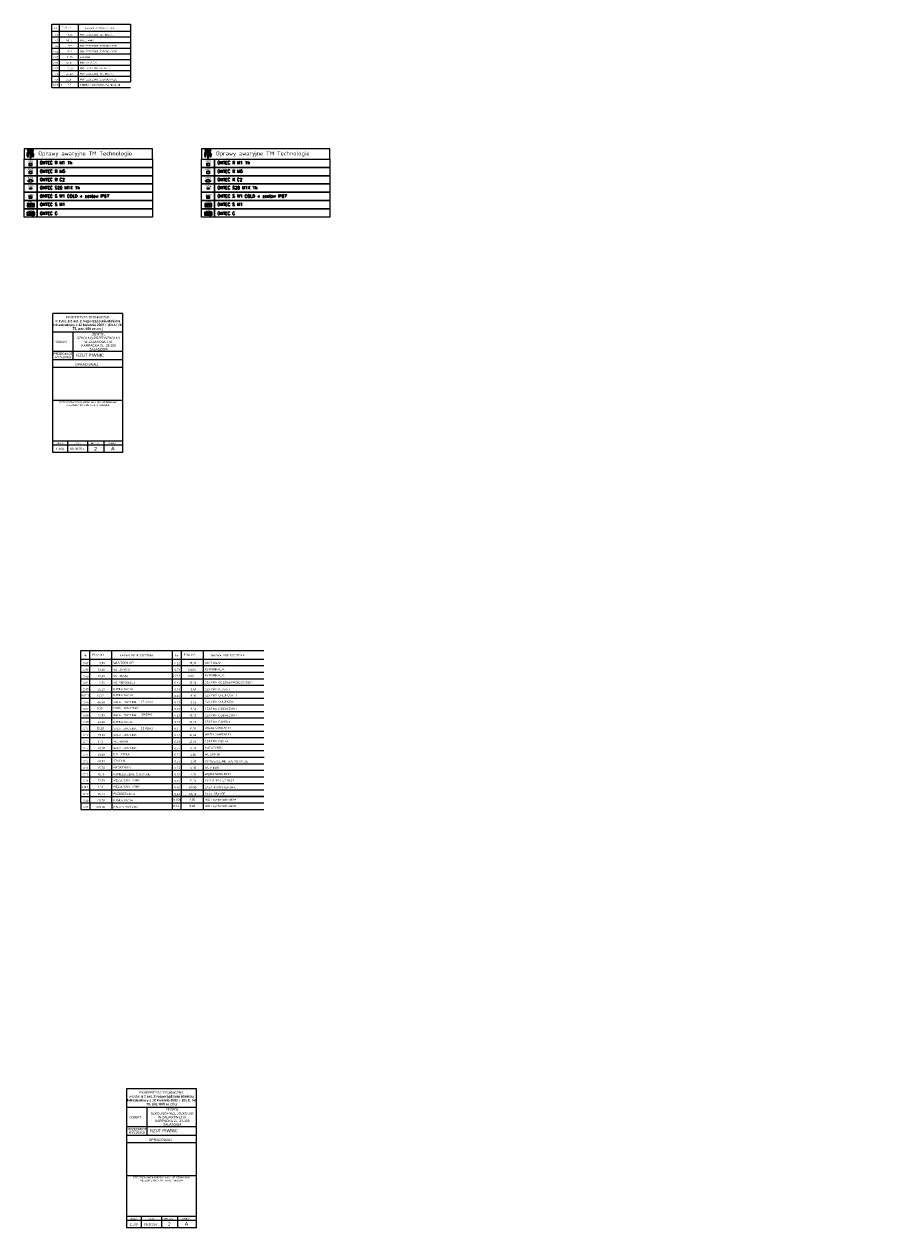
# Model space of a CAD drawing. Header units: millimetres. Extents: x -146116 to 602001, y -318793 to 100489.
# Tile 98 of 100: x 350884 to 436699, y -27620 to 90383. Entities that reach past the tile are written whole.
import ezdxf

# ---------------------------------------------------------------- set-up
doc = ezdxf.new("R2010")
doc.units = ezdxf.units.MM
doc.header["$LTSCALE"] = 0.1
doc.header["$MEASUREMENT"] = 0
doc.layers.get('0').update_dxf_attribs({"color": 8})
for name, color, linetype, lineweight in [('eks Rzut parteru$0$hatch', 8, 'Continuous', 9), ('eks Rzut parteru$0$Nowe_2D - Ogólne_Nr_pióra__6', 8, 'Continuous', 13), ('eks Rzut parteru$0$Nowe_830-G Teksty Etykiety_Nr_pióra__6', 8, 'Continuous', 13), ('eks Rzut parteru$0$poziom_1 (1)_4_MK_Opisy_Nr_pióra__7', 8, 'Continuous', 18), ('eks Rzut parteru$0$poziom_1 (1)_4_MK_Tekst_Arial_Nr_pióra__7', 8, 'Continuous', 18), ('eks Rzut parteru$0$poziom_1 (1)_4_Notatki_Nr_Pióra__1_Nr_pióra__7', 8, 'Continuous', 18), ('eks Rzut parteru$0$poziom_1 (1)_4_P_Nr_pióra__7', 8, 'Continuous', 18), ('eks Rzut piwnicy$0$hatch', 8, 'Continuous', 9), ('eks Rzut piwnicy$0$poziom_0 (1)_5_MK_Opisy_Nr_pióra__7', 8, 'Continuous', 18), ('eks Rzut piwnicy$0$poziom_0 (1)_5_MK_Tekst_Arial_Nr_pióra__7', 8, 'Continuous', 18), ('eks Rzut piwnicy$0$poziom_1 (1)_4_Notatki_Nr_Pióra__1_Nr_pióra__7', 8, 'Continuous', 18), ('eks Rzut piwnicy$0$poziom_1 (1)_4_P_Nr_pióra__7', 8, 'Continuous', 18), ('Oświetlenie ewakuacyjne', 3, 'Continuous', 20)]:
    doc.layers.add(name, color=color, linetype=linetype, lineweight=lineweight)
doc.layers.add('Oświetlenie awaryjne', color=1, linetype='Continuous')
doc.layers.add('REWIZJA_1', color=6, linetype='Continuous')
doc.styles.add('eks Rzut parteru$0$ARIAL', font='arial.ttf')
doc.styles.add('eks Rzut parteru$0$GENERATED_STYLE_1', font='arial.ttf')
doc.styles.add('eks Rzut parteru$0$GENERATED_STYLE_3', font='isocp.shx')
doc.styles.add('eks Rzut parteru$0$GENERATED_STYLE_5', font='arial.ttf')
doc.styles.add('eks Rzut piwnicy$0$ARIAL', font='arial.ttf')
doc.styles.add('eks Rzut piwnicy$0$GENERATED_STYLE_1', font='arial.ttf')
doc.styles.add('eks Rzut piwnicy$0$GENERATED_STYLE_2', font='isocp.shx')
doc.styles.add('Malanow_1_100', font='isocpeur.ttf')
doc.styles.get("Standard").update_dxf_attribs({"font": 'romans.shx'})

# ---------------------------------------------------------------- blocks, each defined once
blk = doc.blocks.new('eks Rzut piwnicy')
at = {"layer": 'eks Rzut piwnicy$0$poziom_0 (1)_5_MK_Tekst_Arial_Nr_pióra__7', "linetype": 'Continuous', "lineweight": 18}
for p, q in [((180612, -1050), (180612, 5170)), ((180612, 5170), (188324, 5170)), ((181378, -1050), (181378, 5170)), ((183221, -1050), (183221, 5170)), ((188324, 5170), (188324, -499)), ((180612, 4462), (188324, 4462)), ((180612, 3911), (188324, 3911)), ((180612, 3359), (188324, 3359)), ((180612, 2808), (188324, 2808)), ((180612, 2257), (188324, 2257)), ((180612, 1706), (188324, 1706)), ((180612, 1155), (188324, 1155)), ((180612, 604), (188324, 604)), ((180612, 53), (188324, 53)), ((180612, -499), (188324, -499)), ((180612, -1050), (188324, -1050))]:
    blk.add_line(p, q, dxfattribs=at)
at = {"layer": 'eks Rzut piwnicy$0$poziom_1 (1)_4_P_Nr_pióra__7', "linetype": 'Continuous', "lineweight": 18}
blk.add_line((187581, -36830), (187581, -23209), dxfattribs=at)
at = {"layer": 'eks Rzut piwnicy$0$poziom_1 (1)_4_P_Nr_pióra__7', "linetype": 'Continuous', "lineweight": 18, "flags": 128}
for points in [[(180714, -36830), (180714, -23209)], [(187581, -23209), (180714, -23209)], [(187581, -25018), (180714, -25018)], [(182689, -25018), (182689, -27757)], [(187581, -26930), (180714, -26930)], [(187581, -27757), (180714, -27757)], [(187581, -28503), (180714, -28503)], [(187581, -31736), (180714, -31736)], [(187581, -35715), (180714, -35715)], [(187581, -36116), (180714, -36116)], [(182146, -35715), (182146, -36830)], [(184129, -35715), (184129, -36830)], [(185718, -35715), (185718, -36830)], [(187581, -36830), (180714, -36830)]]:
    blk.add_lwpolyline(points, dxfattribs=at)
at = {"layer": 'eks Rzut piwnicy$0$hatch', "linetype": 'Continuous', "lineweight": 50, "insert": (180714, -31815), "char_height": 168.53, "attachment_point": 1, "style": 'eks Rzut piwnicy$0$ARIAL'}
blk.add_mtext_dynamic_manual_height_columns('\\pi657.85;{\\C0;RZECZOZNAWCA BUDOWLANY  INŻ. STANISŁAW \\P\\pi1339.2;ABLEWICZ NR. UPR. UAN-1-7343/3/94}', width=6867, gutter_width=12.5, heights=[0], dxfattribs=at)
at = {"layer": 'eks Rzut piwnicy$0$poziom_0 (1)_5_MK_Opisy_Nr_pióra__7', "linetype": 'Continuous', "lineweight": 18, "attachment_point": 7, "style": 'eks Rzut piwnicy$0$GENERATED_STYLE_2'}
for s, insert, char_height in [('\\A1;Nr.', (180857, 4683), 172), ('\\A1;POW.[m²]', (181584, 4718), 171.99), ('\\A1;NAZWA POMIESZCZENIA', (183898, 4684), 171.99), ('\\A1;-1.01', (180703, 4029), 172), ('\\A1;-1.02', (180703, 3478), 172), ('\\A1;43,10', (182028, 3449), 172), ('\\A1;19,50', (182077, 4000), 172), ('\\A1;POMIESZCZENIE TECHNICZNE', (183365, 4034), 171.99), ('\\A1;KOT{\\fArial|b0|i0|c238|p34;Ł}OWNIA', (183365, 3483), 171.99), ('\\A1;-1.03', (180703, 2927), 172), ('\\A1;-1.04', (180703, 2376), 172), ('\\A1;5,10', (182165, 2346), 172), ('\\A1;7,50', (182161, 2897), 172), ('\\A1;POMIESZCZENIE GOSPODARCZE', (183365, 2942), 171.99), ('\\A1;POMIESZCZENIE GOSPODARCZE', (183365, 2387), 171.99), ('\\A1;-1.05', (180703, 1825), 172), ('\\A1;-1.06', (180703, 1274), 172), ('\\A1;40,10', (182023, 1244), 172), ('\\A1;51,70', (182076, 1795), 172), ('\\A1;SZATNIA', (183365, 1844), 171.99), ('\\A1;KOMUNIKACJA', (183365, 1300), 171.99), ('\\A1;-1.07', (180703, 722), 172), ('\\A1;-1.08', (180703, 171), 172), ('\\A1;27,90', (182041, 142), 172), ('\\A1;17,70', (182080, 693), 172), ('\\A1;POMIESZCZENIE SOCJALNE', (183365, 764), 171.99), ('\\A1;POMIESZCZENIE TECHNICZNE', (183365, 211), 171.99), ('\\A1;-1.09', (180703, -380), 172), ('\\A1;STREFA', (180723, -871), 172), ('\\A1;3,40', (182041, -410), 172), ('\\A1;216', (182145, -848), 172), ('\\A1;STREFA PO{\\fArial|b0|i0|c238|p34;ŻAROWA PWINIC ZL III}', (183365, -891), 171.99), ('\\A1;POMIESZCZENIE GOSPODARCZE', (183365, -340), 171.99)]:
    blk.add_mtext(s, dxfattribs=dict(at, insert=insert, char_height=char_height))
at = {"layer": 'eks Rzut piwnicy$0$poziom_1 (1)_4_Notatki_Nr_Pióra__1_Nr_pióra__7', "linetype": 'Continuous', "lineweight": 18, "attachment_point": 5, "style": 'eks Rzut piwnicy$0$GENERATED_STYLE_1'}
for s, insert, char_height, width, line_spacing_factor in [('\\A1;EKSPERTYZA TECHNICZNA \\Pw trybie {\\A0;\\fArial|b1|i0|c238|p38;§} {\\A0;\\fArial|b1|i0|c238|p38;2 ust. 2 rozporządzenia Ministra Infrastruktury z 12 kwietnia 2002 r. (Dz.U. Nr 75, poz. 690 ze zm.)}', (184143, -24163), 231.186, 6857.11, 0.966655), ('\\A1;ZESPÓŁ SZKOLNO-PRZEDSZKOLNY W ZALASOWEJ ul. KARPACKA 21, 33-159 ZALASOWA', (185203, -25968), 231.19, 4607.67, 0.951122)]:
    blk.add_mtext(s, dxfattribs=dict(at, insert=insert, char_height=char_height, width=width, line_spacing_factor=line_spacing_factor))
at = {"layer": 'eks Rzut piwnicy$0$poziom_1 (1)_4_Notatki_Nr_Pióra__1_Nr_pióra__7', "linetype": 'Continuous', "lineweight": 18, "style": 'eks Rzut piwnicy$0$GENERATED_STYLE_1'}
for s, insert, char_height, attachment_point in [('\\A1;OBIEKT', (181581, -25968), 231.2, 5), ('\\A1;OPRACOWALI', (184037, -28197), 240.76, 5), ('\\A1;RZUT PIWNIC', (183008, -27449), 297.24, 7), ('\\A1;1:100', (181419, -36481), 228.7, 5), ('\\A1;SKALA', (181057, -36007), 156.5, 7), ('\\A1;09.2025 r.', (183129, -36480), 228.73, 5), ('\\A1;DATA', (182856, -36007), 156.5, 7), ('\\A1;NR RYS.', (184444, -36010), 156.5, 7), ('\\A1;2', (184911, -36474), 361.1, 5), ('\\A1;SYMBOL', (186122, -36006), 156.5, 7), ('\\A1;A', (186595, -36427), 361.1, 5)]:
    blk.add_mtext(s, dxfattribs=dict(at, insert=insert, char_height=char_height, attachment_point=attachment_point))
at = {"layer": 'eks Rzut piwnicy$0$poziom_1 (1)_4_Notatki_Nr_Pióra__1_Nr_pióra__7', "linetype": 'Continuous', "lineweight": 18, "insert": (181734, -27309), "char_height": 231.19, "attachment_point": 5, "line_spacing_factor": 0.827947, "style": 'eks Rzut piwnicy$0$GENERATED_STYLE_1'}
blk.add_mtext('\\A1;PRZEDMIOT\\PRYSUNKU', dxfattribs=at)
blk = doc.blocks.new('eks Rzut parteru')
for p, q in [((276466, 17945), (285438, 17945)), ((277357, 18769), (277357, 4479)), ((279502, 18769), (279502, 4479)), ((276466, 17304), (276466, 3196)), ((267493, 3838), (267493, 3196)), ((268385, 3838), (268385, 3196)), ((270529, 3838), (270529, 3196))]:
    blk.add_line(p, q)
at = {"layer": 'eks Rzut parteru$0$Nowe_2D - Ogólne_Nr_pióra__6', "linetype": 'Continuous', "lineweight": 13}
for p, q in [((285438, 4479), (276466, 4479)), ((276466, 3838), (285438, 3838)), ((276466, 3838), (276466, 3196)), ((277357, 3196), (277357, 4479)), ((279502, 4479), (279502, 3196)), ((276466, 3196), (285438, 3196))]:
    blk.add_line(p, q, dxfattribs=at)
at = {"layer": 'eks Rzut parteru$0$poziom_1 (1)_4_MK_Tekst_Arial_Nr_pióra__7', "linetype": 'Continuous', "lineweight": 18}
for p, q in [((267493, 18769), (285438, 18769)), ((267493, 3838), (267493, 18769)), ((267493, 17945), (276466, 17945)), ((268385, 3838), (268385, 18769)), ((270529, 16021), (270529, 18769)), ((276466, 18769), (276466, 17304)), ((267493, 17304), (285438, 17304)), ((267493, 16662), (285438, 16662)), ((267493, 16021), (285438, 16021)), ((267493, 15380), (285438, 15380)), ((270529, 3838), (270529, 16021)), ((267493, 14739), (285438, 14739)), ((267493, 14097), (285438, 14097)), ((267493, 13456), (285438, 13456)), ((267493, 12815), (285438, 12815)), ((267493, 12174), (285438, 12174)), ((267493, 11532), (285438, 11532)), ((267493, 10891), (285438, 10891)), ((267493, 10250), (285438, 10250)), ((267493, 9609), (285438, 9609)), ((267493, 8967), (285438, 8967)), ((267493, 8326), (285474, 8326)), ((267493, 7685), (285438, 7685)), ((267493, 7044), (285438, 7044)), ((267493, 6402), (285438, 6402)), ((267493, 5761), (285438, 5761)), ((267493, 5120), (285438, 5120)), ((267493, 4479), (285438, 4479)), ((267493, 3838), (276466, 3838)), ((267493, 3196), (276466, 3196))]:
    blk.add_line(p, q, dxfattribs=at)
at = {"layer": 'eks Rzut parteru$0$poziom_1 (1)_4_P_Nr_pióra__7', "linetype": 'Continuous', "lineweight": 18}
blk.add_line((278854, -37816), (278854, -24195), dxfattribs=at)
at = {"layer": 'eks Rzut parteru$0$poziom_1 (1)_4_P_Nr_pióra__7', "linetype": 'Continuous', "lineweight": 18, "flags": 128}
for points in [[(278854, -24195), (271987, -24195)], [(271987, -24195), (271987, -37816)], [(278854, -26004), (271987, -26004)], [(273962, -26004), (273962, -28743)], [(278854, -27915), (271987, -27915)], [(278854, -28743), (271987, -28743)], [(278854, -29489), (271987, -29489)], [(278854, -32722), (271987, -32722)], [(278854, -36701), (271987, -36701)], [(278854, -37102), (271987, -37102)], [(273418, -36701), (273418, -37816)], [(275402, -36701), (275402, -37816)], [(276991, -36701), (276991, -37816)], [(278854, -37816), (271987, -37816)]]:
    blk.add_lwpolyline(points, dxfattribs=at)
at = {"layer": 'eks Rzut parteru$0$hatch', "linetype": 'Continuous', "lineweight": 50, "insert": (271987, -32801), "char_height": 168.53, "attachment_point": 1, "style": 'eks Rzut parteru$0$ARIAL'}
blk.add_mtext_dynamic_manual_height_columns('\\pi657.85;{\\C0;RZECZOZNAWCA BUDOWLANY  INŻ. STANISŁAW \\P\\pi1339.2;ABLEWICZ NR. UPR. UAN-1-7343/3/94}', width=6867, gutter_width=12.5, heights=[0], dxfattribs=at)
at = {"layer": 'eks Rzut parteru$0$Nowe_830-G Teksty Etykiety_Nr_pióra__6', "linetype": 'Continuous', "lineweight": 13, "style": 'eks Rzut parteru$0$GENERATED_STYLE_5'}
for s, height, p in [('6,75', 204.2, (269097, 13013)), ('17 dzieci', 204.2, (273403, 13656)), ('19 dzieci', 204.2, (273456, 12425)), ('50,29', 204.2, (269072, 11039)), ('18 dzieci', 204.2, (273413, 11069)), ('0.10a', 204.2, (276569, 4055)), ('0.7a', 204.2, (276569, 3436)), ('2,65', 204.2, (278168, 4049)), ('6,43', 204.2, (278166, 3438)), ('WC dla przedszkolaków', 204.19, (279688, 4062)), ('WC dla przedszkolaków', 204.19, (279688, 3438))]:
    blk.add_text(s, height=height, dxfattribs=at).set_placement(p)
at = {"layer": 'eks Rzut parteru$0$poziom_1 (1)_4_MK_Opisy_Nr_pióra__7', "linetype": 'Continuous', "lineweight": 18, "attachment_point": 7, "style": 'eks Rzut parteru$0$GENERATED_STYLE_3'}
for s, insert, char_height in [('\\A1;Nr.', (267779, 18202), 200.1), ('\\A1;POW.[m²]', (268624, 18243), 200.1), ('\\A1;WIATRO{\\fArial|b0|i0|c238|p34;Ł}AP', (270697, 17448), 247.5), ('\\A1;NAZWA POMIESZCZENIA', (271317, 18203), 200.1), ('\\A1;Nr.', (276751, 18202), 200.1), ('\\A1;POW.[m²]', (277597, 18243), 200.1), ('\\A1;WIATRO{\\fArial|b0|i0|c238|p34;Ł}AP', (279670, 17472), 200.1), ('\\A1;NAZWA POMIESZCZENIA', (280290, 18203), 200.1), ('\\A1; 0.01', (267580, 17442), 200.1), ('\\A1; 0.02', (267580, 16800), 200.1), ('\\A1;13,20', (269196, 16766), 200.1), ('\\A1;5,80', (269298, 17407), 200.1), ('\\A1;WC DAMSKI', (270697, 16806), 200.1), ('\\A1; 0.22', (276553, 17442), 200.1), ('\\A1; 0.23', (276553, 16800), 200.1), ('\\A1;120,10', (278029, 16766), 200.1), ('\\A1;18,30', (278170, 17407), 200.1), ('\\A1;KOMUNIKACJA', (279670, 16849), 200.1), ('\\A1; 0.03', (267580, 16159), 200.1), ('\\A1; 0.04', (267580, 15518), 200.1), ('\\A1;10,80', (269199, 16125), 200.1), ('\\A1;2,30', (269300, 15483), 200.1), ('\\A1;WC M{\\fArial|b0|i0|c238|p34;Ę}SKI', (270697, 16137), 200.1), ('\\A1;WC PERSONELU', (270697, 15531), 200.1), ('\\A1; 0.23.1', (276373, 16214), 200.1), ('\\A1; 0.24', (276553, 15518), 200.1), ('\\A1;5,50', (278029, 16180), 200.1), ('\\A1;13,30', (278171, 15483), 200.1), ('\\A1;SZATNIA ODDZIA{\\fArial|b0|i0|c238|p34;Ł }PRZEDSZKOLNY', (279670, 15564), 200.1), ('\\A1;KOMUNIKACJA', (279670, 16263), 200.1), ('\\A1; 0.05.1', (267407, 14288), 200.1), ('\\A1; 0.05', (267580, 14877), 200.1), ('\\A1;42,90', (269057, 14254), 200.1), ('\\A1;135,20', (269057, 14842), 200.1), ('\\A1;KOMUNIKACJA', (270697, 14900), 200.1), ('\\A1;KOMUNIKACJA', (270697, 14311), 200.1), ('\\A1; 0.25', (276553, 14877), 200.1), ('\\A1; 0.26', (276553, 14235), 200.1), ('\\A1;9,30', (278267, 14201), 200.1), ('\\A1;8,60', (278272, 14842), 200.1), ('\\A1;SZATNIA KLASA I', (279670, 14883), 200.1), ('\\A1;SZATNIA CH{\\fArial|b0|i0|c238|p34;Ł}OPCÓW II', (279670, 14299), 200.1), ('\\A1; 0.06', (267580, 13594), 200.1), ('\\A1; 0.07', (267580, 12953), 200.1), ('\\A1;46,40', (269135, 13560), 200.1), ('\\A1;SALA LEKCYJNA', (270697, 13625), 200.1), ('\\A1;POKÓJ LOGOPEDY', (270697, 13060), 200.1), ('\\A1; 0.27', (276553, 13594), 200.1), ('\\A1; 0.28', (276553, 12953), 200.1), ('\\A1;9,60', (278268, 13560), 200.1), ('\\A1;8,40', (278273, 12918), 200.1), ('\\A1;SZATNIA CH{\\fArial|b0|i0|c238|p34;Ł}OPCÓW I', (279670, 13670), 200.1), ('\\A1;SZATNIA DZIEWCZYN II', (279670, 12966), 200.1), ('\\A1; 0.08', (267580, 12312), 200.1), ('\\A1; 0.09', (267580, 11670), 200.1), ('\\A1;52,90', (269156, 12277), 200.1), ('\\A1;22,20', (269160, 11636), 200.1), ('\\A1;SALA LEKCYJNA', (270697, 12358), 200.1), ('\\A1;KOMUNIKACJA', (270697, 11676), 200.1), ('\\A1; 0.29', (276553, 12312), 200.1), ('\\A1; 0.30', (276553, 11670), 200.1), ('\\A1;20,50', (278128, 11636), 200.1), ('\\A1;10,60', (278169, 12277), 200.1), ('\\A1;SZATNIA DZIEWCZYN I', (279670, 12335), 200.1), ('\\A1;SZATNIA DAMSKA', (279670, 11701), 200.1), ('\\A1; 0.10', (267580, 11029), 200.1), ('\\A1;SALA LEKCYJNA', (270697, 11035), 200.1), ('\\A1; 0.31', (276553, 11029), 200.1), ('\\A1;14,20', (278150, 10995), 200.1), ('\\A1;W{\\fArial|b0|i0|c238|p34;Ę}ZE{\\fArial|b0|i0|c238|p34;Ł }SANITARNY', (279670, 11038), 200.1), ('\\A1;W{\\fArial|b0|i0|c238|p34;Ę}ZE{\\fArial|b0|i0|c238|p34;Ł }SANITARNY', (279670, 10394), 200.1), ('\\A1; 0.11', (267580, 10388), 200.1), ('\\A1; 0.12', (267580, 9747), 200.1), ('\\A1;3,90', (269157, 9712), 200.1), ('\\A1;53,90', (269158, 10354), 200.1), ('\\A1;ARCHIWUM', (270697, 9760), 200.1), ('\\A1;SALA LEKCYJNA', (270697, 10406), 200.1), ('\\A1; 0.32', (276553, 10388), 200.1), ('\\A1; 0.33', (276553, 9747), 200.1), ('\\A1;14,40', (278149, 10354), 200.1), ('\\A1;21,30', (278172, 9712), 200.1), ('\\A1;SZATNIA M{\\fArial|b0|i0|c238|p34;Ę}SKA', (279670, 9737), 200.1), ('\\A1; 0.13', (267580, 9106), 200.1), ('\\A1; 0.14', (267580, 8464), 200.1), ('\\A1;48,80', (269159, 9071), 200.1), ('\\A1;20,60', (269161, 8430), 200.1), ('\\A1;SALA LEKCYJNA', (270697, 9128), 200.1), ('\\A1;BIBLIOTEKA', (270697, 8495), 200.1), ('\\A1; 0.34', (276553, 9106), 200.1), ('\\A1; 0.35', (276553, 8464), 200.1), ('\\A1;4,60', (278248, 8430), 200.1), ('\\A1;6,40', (278269, 9071), 200.1), ('\\A1;WC DAMSKI', (279670, 8510), 200.1), ('\\A1;MAGAZYNEK', (279670, 9154), 200.1), ('\\A1; 0.15', (267580, 7823), 200.1), ('\\A1; 0.16', (267580, 7182), 200.1), ('\\A1;48,80', (269136, 7789), 200.1), ('\\A1;15,70', (269197, 7147), 200.1), ('\\A1;SZATNIA', (270697, 7872), 200.1), ('\\A1;MAGAZYNEK', (270697, 7228), 200.1), ('\\A1; 0.36', (276553, 7823), 200.1), ('\\A1; 0.37', (276553, 7182), 200.1), ('\\A1;2,80', (278271, 7789), 200.1), ('\\A1;6,30', (278268, 7147), 200.1), ('\\A1;WC M{\\fArial|b0|i0|c238|p34;Ę}SKI', (279670, 7148), 200.1), ('\\A1;POMIESZCZENIE GOSPODARCZE', (279670, 7829), 200.1), ('\\A1; 0.17', (267580, 6541), 200.1), ('\\A1; 0.18', (267580, 5932), 200.1), ('\\A1;13,70', (269196, 5898), 200.1), ('\\A1;15,10', (269198, 6506), 200.1), ('\\A1;W{\\fArial|b0|i0|c238|p34;Ę}ZE{\\fArial|b0|i0|c238|p34;Ł }SANITARNY', (270697, 5898), 200.1), ('\\A1;POMIESZCZENIE SOCJALNE', (270697, 6547), 200.1), ('\\A1; 0.38', (276553, 6541), 200.1), ('\\A1; 0.39', (276553, 5899), 200.1), ('\\A1;15,70', (278170, 5865), 200.1), ('\\A1;7,70', (278268, 6506), 200.1), ('\\A1;W{\\fArial|b0|i0|c238|p34;Ę}ZE{\\fArial|b0|i0|c238|p34;Ł }SANITARNY', (279670, 6518), 200.1), ('\\A1;POKÓJ NAUCZYCIELA', (279670, 5970), 200.1), ('\\A1; 0.18.1', (267412, 5311), 200.1), ('\\A1; 0.19', (267580, 4617), 200.1), ('\\A1;1,40', (269196, 5276), 200.1), ('\\A1;15,40', (269198, 4582), 200.1), ('\\A1;W{\\fArial|b0|i0|c238|p34;Ę}ZE{\\fArial|b0|i0|c238|p34;Ł }SANITARNY', (270697, 5277), 200.1), ('\\A1;PRZEBIERALNIA', (270697, 4634), 200.1), ('\\A1; 0.40', (276553, 5258), 200.1), ('\\A1; 0.41', (276553, 4617), 200.1), ('\\A1;65,70', (278129, 4582), 200.1), ('\\A1;65,50', (278130, 5224), 200.1), ('\\A1;SALA KOMPUTEROWA', (279670, 5281), 200.1), ('\\A1;SALA ORANGE', (279670, 4647), 200.1), ('\\A1; 0.20', (267580, 3976), 200.1), ('\\A1;48,70', (269137, 3941), 200.1), ('\\A1;KOMUNIKACJA', (270697, 3988), 200.1), ('\\A1;HALA SPORTOWA', (270697, 3357), 200.1), ('\\A1; 0.21', (267580, 3334), 200.1), ('\\A1;278,00', (269024, 3300), 200.1)]:
    blk.add_mtext(s, dxfattribs=dict(at, insert=insert, char_height=char_height))
at = {"layer": 'eks Rzut parteru$0$poziom_1 (1)_4_Notatki_Nr_Pióra__1_Nr_pióra__7', "linetype": 'Continuous', "lineweight": 18, "attachment_point": 5, "style": 'eks Rzut parteru$0$GENERATED_STYLE_1'}
for s, insert, char_height, width, line_spacing_factor in [('\\A1;EKSPERTYZA TECHNICZNA \\Pw trybie {\\A0;\\fArial|b1|i0|c238|p38;§} {\\A0;\\fArial|b1|i0|c238|p38;2 ust. 2 rozporządzenia Ministra Infrastruktury z 12 kwietnia 2002 r. (Dz.U. Nr 75, poz. 690 ze zm.)}', (275416, -25149), 231.186, 6857.11, 0.966655), ('\\A1;ZESPÓŁ SZKOLNO-PRZEDSZKOLNY W ZALASOWEJ ul. KARPACKA 21, 33-159 ZALASOWA', (276476, -26954), 231.19, 4607.67, 0.951122)]:
    blk.add_mtext(s, dxfattribs=dict(at, insert=insert, char_height=char_height, width=width, line_spacing_factor=line_spacing_factor))
at = {"layer": 'eks Rzut parteru$0$poziom_1 (1)_4_Notatki_Nr_Pióra__1_Nr_pióra__7', "linetype": 'Continuous', "lineweight": 18, "style": 'eks Rzut parteru$0$GENERATED_STYLE_1'}
for s, insert, char_height, attachment_point in [('\\A1;OBIEKT', (272854, -26954), 231.2, 5), ('\\A1;RZUT PIWNIC', (274281, -28435), 297.24, 7), ('\\A1;OPRACOWALI', (275310, -29182), 240.76, 5), ('\\A1;1:100', (272692, -37466), 228.7, 5), ('\\A1;SKALA', (272330, -36993), 156.5, 7), ('\\A1;09.2025 r.', (274402, -37466), 228.73, 5), ('\\A1;DATA', (274129, -36992), 156.5, 7), ('\\A1;NR RYS.', (275717, -36995), 156.5, 7), ('\\A1;2', (276184, -37459), 361.1, 5), ('\\A1;SYMBOL', (277395, -36992), 156.5, 7), ('\\A1;A', (277868, -37413), 361.1, 5)]:
    blk.add_mtext(s, dxfattribs=dict(at, insert=insert, char_height=char_height, attachment_point=attachment_point))
at = {"layer": 'eks Rzut parteru$0$poziom_1 (1)_4_Notatki_Nr_Pióra__1_Nr_pióra__7', "linetype": 'Continuous', "lineweight": 18, "insert": (273007, -28295), "char_height": 231.19, "attachment_point": 5, "line_spacing_factor": 0.827947, "style": 'eks Rzut parteru$0$GENERATED_STYLE_1'}
blk.add_mtext('\\A1;PRZEDMIOT\\PRYSUNKU', dxfattribs=at)
blk = doc.blocks.new('TMT')
at = {"layer": 'Oświetlenie awaryjne', "linetype": 'ByBlock'}
h = blk.add_hatch(color=4, dxfattribs=at)
h.paths.add_polyline_path([(94, 92, 1), (94, 142), (-106, 142, 1), (-106, 92)])
h.paths.add_polyline_path([(-111, 46, 0.414214), (-131, 26), (-131, -112, 1), (-81, -112), (-81, -30, -1), (-31, -30), (-31, -165, 1), (19, -165), (19, -30, -1), (69, -30), (69, -112, 1), (119, -112), (119, -12, 0.305455), (57, 46)])
at = {"layer": 'Oświetlenie awaryjne', "color": 7, "linetype": 'ByBlock'}
for p, q in [((-131, -112), (-131, 26)), ((-111, 46), (57, 46)), ((-106, 142), (94, 142)), ((-106, 92), (94, 92)), ((-81, -112), (-81, -30)), ((-31, -30), (-31, -165)), ((19, -30), (19, -165)), ((69, -30), (69, -112)), ((119, -12), (119, -112))]:
    blk.add_line(p, q, dxfattribs=at)
for centre, radius, start, end in [((-106, 117), 25, 90, 270), ((-111, 26), 20, 90, 180), ((44, -30), 77, 13.0097, 80.952), ((94, 117), 25, 270, 90), ((-106, -112), 25, 180, 0), ((-56, -30), 25, 0, 180), ((-6, -165), 25, 180, 0), ((44, -30), 25, 0, 180), ((94, -112), 25, 180, 0)]:
    blk.add_arc(centre, radius, start, end, dxfattribs=at)
blk = doc.blocks.new('*U37')
at = {"layer": 'Oświetlenie awaryjne'}
h = blk.add_hatch(color=256, dxfattribs=at)
h.dxf.hatch_style = 1
h.paths.add_polyline_path([(-13, -13), (13, -13), (13, 13), (-13, 13)])
h.paths.add_polyline_path([(-12, -12), (12, -12), (12, 12), (-12, 12)], flags=16)
for points in [[(-13, 13), (13, 13), (13, -13), (-13, -13)], [(-12, 12), (12, 12), (12, -12), (-12, -12)]]:
    blk.add_lwpolyline(points, close=True, dxfattribs=at)
at = {"layer": 'Oświetlenie awaryjne', "attachment_point": 1, "style": 'Malanow_1_100'}
for s, width, insert, char_height in [('{\\fArial|b0|i0|c238|p34;AW2}', 59.67, (-29, 39), 18), ('\\pi4.0948;{\\fArial|b0|i0|c238|p34;M5}', 26, (-13, 6), 10)]:
    blk.add_mtext_dynamic_manual_height_columns(s, width=width, gutter_width=670, heights=[0], dxfattribs=dict(at, insert=insert, char_height=char_height))
blk = doc.blocks.new('Strzałka COR')
at = {"layer": 'Oświetlenie awaryjne', "linetype": 'ByBlock'}
blk.add_hatch(color=256, dxfattribs=at).paths.add_polyline_path([(-0.8, 3.8, -0.200235), (-0.8, -3.8), (6.4, 0)])
for q in [(-0.8, 3.8), (-0.8, -3.8)]:
    blk.add_line((6.4, 0), q, dxfattribs=at)
at = {"layer": 'Oświetlenie awaryjne'}
blk.add_arc((-9.8, 0), 9.84, 337.35422, 22.64578, dxfattribs=at)
blk = doc.blocks.new('*U41')
at = {"layer": 'Oświetlenie awaryjne'}
h = blk.add_hatch(color=256, dxfattribs=at)
h.dxf.hatch_style = 1
h.paths.add_polyline_path([(-13, -13), (13, -13), (13, 13), (-13, 13)])
h.paths.add_polyline_path([(-12, -12), (12, -12), (12, 12), (-12, 12)], flags=16)
for points in [[(-13, 13), (13, 13), (13, -13), (-13, -13)], [(-12, 12), (12, 12), (12, -12), (-12, -12)]]:
    blk.add_lwpolyline(points, close=True, dxfattribs=at)
at = {"layer": 'Oświetlenie awaryjne', "color": 1, "linetype": 'ByBlock', "yscale": 2, "zscale": 2}
for p, xscale in [((-16, 0), -2), ((16, 0), 2)]:
    blk.add_blockref('Strzałka COR', p, dxfattribs=dict(at, xscale=xscale))
at = {"layer": 'Oświetlenie awaryjne', "attachment_point": 1, "style": 'Malanow_1_100'}
for s, width, insert, char_height in [('{\\fArial|b0|i0|c238|p34;AW3}', 59.67, (-29, 39), 18), ('\\pi4.7872;{\\fArial|b0|i0|c238|p34;C2}', 26, (-13, 6), 10)]:
    blk.add_mtext_dynamic_manual_height_columns(s, width=width, gutter_width=670, heights=[0], dxfattribs=dict(at, insert=insert, char_height=char_height))
blk = doc.blocks.new('*U42')
at = {"layer": 'Oświetlenie awaryjne'}
h = blk.add_hatch(color=256, dxfattribs=at)
h.dxf.hatch_style = 1
h.paths.add_polyline_path([(-13, -13), (13, -13), (13, 13), (-13, 13)])
h.paths.add_polyline_path([(-12, -12), (12, -12), (12, 12), (-12, 12)], flags=16)
for points in [[(-13, 13), (13, 13), (13, -13), (-13, -13)], [(-12, 12), (12, 12), (12, -12), (-12, -12)]]:
    blk.add_lwpolyline(points, close=True, dxfattribs=at)
at = {"layer": 'Oświetlenie awaryjne', "attachment_point": 1, "style": 'Malanow_1_100'}
for s, width, insert, char_height in [('{\\fArial|b0|i0|c238|p34;AW1}', 59.67, (-29, 39), 18), ('\\pi5.0975;{\\fArial|b0|i0|c238|p34;M1}', 26, (-13, 6), 10)]:
    blk.add_mtext_dynamic_manual_height_columns(s, width=width, gutter_width=670, heights=[0], dxfattribs=dict(at, insert=insert, char_height=char_height))
blk = doc.blocks.new('*U43')
at = {"layer": 'Oświetlenie awaryjne'}
h = blk.add_hatch(color=256, dxfattribs=at)
h.paths.add_polyline_path([(-11, 6), (11, 6), (11, -6), (-11, -6)])
h.paths.add_polyline_path([(-11, 6), (11, 6), (11, -6), (-11, -6)], flags=16)
at = {"layer": 'Oświetlenie awaryjne', "linetype": 'ByBlock'}
for p, q in [((-11, 6), (11, 6)), ((-11, -6), (-11, 6)), ((11, 6), (11, -6)), ((11, -6), (-11, -6))]:
    blk.add_line(p, q, dxfattribs=at)
blk.add_lwpolyline([(-11, 6), (11, 6), (11, -6), (-11, -6)], close=True, dxfattribs=at)
at = {"layer": 'Oświetlenie awaryjne', "attachment_point": 1, "style": 'Malanow_1_100'}
for s, insert, char_height in [('{\\fArial|b0|i0|c238|p34;AW4}', (-25, 32), 18), ('{\\fArial|b0|i0|c238|p34;M1X}', (-9, 3), 6.8)]:
    blk.add_mtext_dynamic_manual_height_columns(s, width=42.98, gutter_width=670, heights=[0], dxfattribs=dict(at, insert=insert, char_height=char_height))
blk = doc.blocks.new('DG')
at = {"layer": 'Oświetlenie ewakuacyjne', "linetype": 'ByBlock'}
h = blk.add_hatch(color=256, dxfattribs=at)
h.paths.add_polyline_path([(-1, 34), (69, 34), (69, -1), (-1, -1)])
h.paths.add_polyline_path([(2, 32), (67, 32), (67, 1), (2, 1)], flags=16)
at = {"layer": 'Oświetlenie ewakuacyjne'}
for p, q in [((12, 19), (21, 28)), ((12, 12), (12, 19)), ((18, 18), (12, 12)), ((18, 6), (18, 18)), ((23, 6), (18, 6)), ((21, 28), (29, 19)), ((29, 12), (23, 18)), ((23, 18), (23, 6)), ((29, 19), (29, 12)), ((47, 19), (43, 19)), ((43, 19), (43, 16)), ((43, 16), (49, 16)), ((51, 16), (46, 12)), ((46, 12), (46, 5)), ((46, 5), (49, 5)), ((47, 22), (47, 19)), ((47, 4), (49, 4)), ((49, 16), (49, 18)), ((49, 18), (51, 16)), ((49, 11), (54, 14)), ((49, 5), (49, 11)), ((57, 23), (50, 23)), ((56, 16), (53, 21)), ((53, 21), (56, 21)), ((54, 14), (54, 8)), ((54, 8), (61, 8)), ((56, 21), (59, 16)), ((56, 11), (56, 16)), ((61, 11), (56, 11)), ((61, 18), (57, 23)), ((59, 16), (61, 18)), ((61, 8), (61, 11))]:
    blk.add_line(p, q, dxfattribs=at)
at = {"layer": 'Oświetlenie ewakuacyjne', "lineweight": 40}
for p, q in [((43, 30), (60, 30)), ((43, 5), (43, 30)), ((43, 5), (45, 3)), ((48, 3), (45, 3)), ((47, 4), (48, 3)), ((49, 4), (51, 3)), ((62, 3), (51, 3)), ((60, 30), (60, 19)), ((60, 17), (60, 11)), ((60, 8), (60, 5)), ((60, 5), (62, 3))]:
    blk.add_line(p, q, dxfattribs=at)
at = {"layer": 'Oświetlenie ewakuacyjne'}
for points in [[(-1, 34), (69, 34), (69, -1), (-1, -1)], [(2, 32), (67, 32), (67, 1), (2, 1)]]:
    blk.add_lwpolyline(points, close=True, dxfattribs=at)
blk.add_circle((48, 25), 2.34, dxfattribs=at)
blk.add_arc((48, 25), 2.88, 259.4003, 339.1396, dxfattribs=at)
blk = doc.blocks.new('*U28')
at = {"layer": 'Oświetlenie ewakuacyjne', "color": 1, "linetype": 'ByBlock', "xscale": -1, "rotation": 359.9999999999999}
blk.add_blockref('DG', (69, 1), dxfattribs=at)
at = {"layer": 'Oświetlenie ewakuacyjne', "insert": (9, 58), "char_height": 18, "attachment_point": 1, "style": 'Malanow_1_100'}
blk.add_mtext_dynamic_manual_height_columns('{\\fArial|b0|i0|c238|p34;EW1}', width=42.98, gutter_width=670, heights=[0], dxfattribs=at)
blk = doc.blocks.new('DB')
at = {"layer": 'Oświetlenie ewakuacyjne', "linetype": 'ByBlock'}
h = blk.add_hatch(color=256, dxfattribs=at)
h.paths.add_polyline_path([(-1, 34), (69, 34), (69, -1), (-1, -1)])
h.paths.add_polyline_path([(2, 32), (67, 32), (67, 1), (2, 1)], flags=16)
at = {"layer": 'Oświetlenie ewakuacyjne'}
for p, q in [((10, 16), (18, 25)), ((18, 8), (10, 16)), ((18, 25), (25, 25)), ((25, 8), (18, 8)), ((25, 25), (20, 19)), ((20, 19), (32, 19)), ((32, 14), (20, 14)), ((20, 14), (25, 8)), ((32, 19), (32, 14)), ((47, 19), (43, 19)), ((43, 16), (49, 16)), ((51, 16), (46, 12)), ((46, 12), (46, 5)), ((46, 5), (49, 5)), ((47, 22), (47, 19)), ((47, 4), (49, 4)), ((49, 16), (49, 18)), ((49, 18), (51, 16)), ((49, 11), (54, 14)), ((49, 5), (49, 11)), ((57, 23), (50, 23)), ((56, 16), (53, 21)), ((53, 21), (56, 21)), ((54, 14), (54, 8)), ((54, 8), (61, 8)), ((56, 21), (59, 16)), ((56, 11), (56, 16)), ((61, 11), (56, 11)), ((61, 18), (57, 23)), ((59, 16), (61, 18)), ((61, 8), (61, 11))]:
    blk.add_line(p, q, dxfattribs=at)
at = {"layer": 'Oświetlenie ewakuacyjne', "lineweight": 40}
for p, q in [((43, 30), (60, 30)), ((43, 16), (43, 30)), ((43, 5), (43, 16)), ((43, 5), (45, 3)), ((48, 3), (45, 3)), ((47, 4), (48, 3)), ((49, 4), (51, 3)), ((62, 3), (51, 3)), ((60, 30), (60, 19)), ((60, 17), (60, 11)), ((60, 8), (60, 5)), ((60, 5), (62, 3))]:
    blk.add_line(p, q, dxfattribs=at)
at = {"layer": 'Oświetlenie ewakuacyjne'}
for points in [[(-1, 34), (69, 34), (69, -1), (-1, -1)], [(2, 32), (67, 32), (67, 1), (2, 1)]]:
    blk.add_lwpolyline(points, close=True, dxfattribs=at)
blk.add_circle((48, 25), 2.34, dxfattribs=at)
blk.add_arc((48, 25), 2.88, 259.4003, 339.1396, dxfattribs=at)
blk = doc.blocks.new('*U44')
at = {"layer": 'Oświetlenie ewakuacyjne', "linetype": 'ByBlock'}
blk.add_blockref('DB', (1, 1), dxfattribs=at)
at = {"layer": 'Oświetlenie ewakuacyjne', "insert": (13, 58), "char_height": 18, "attachment_point": 1, "style": 'Malanow_1_100'}
blk.add_mtext_dynamic_manual_height_columns('{\\fArial|b0|i0|c238|p34;EW2}', width=42.98, gutter_width=670, heights=[0], dxfattribs=at)
blk = doc.blocks.new('*U45')
at = {"layer": 'Oświetlenie awaryjne'}
h = blk.add_hatch(color=256, dxfattribs=at)
h.paths.add_polyline_path([(-13, 7), (13, 7), (13, -7), (-13, -7)])
h.paths.add_polyline_path([(-12, 6), (12, 6), (12, -7), (-12, -7)], flags=16)
at = {"layer": 'Oświetlenie awaryjne', "linetype": 'ByBlock'}
for p, q in [((-12, 6), (12, 6)), ((12, -7), (-12, -7))]:
    blk.add_line(p, q, dxfattribs=at)
at = {"layer": 'Oświetlenie awaryjne', "color": 1, "linetype": 'ByBlock'}
for p, q in [((-12, -7), (-12, 6)), ((12, 6), (12, -7))]:
    blk.add_line(p, q, dxfattribs=at)
at = {"layer": 'Oświetlenie awaryjne', "color": 7, "linetype": 'ByBlock'}
for p, q in [((7, -5), (15, -5)), ((8, -5), (7, -5)), ((8, -5), (7, -6)), ((8, -3), (11, -5)), ((8, -8), (11, -5)), ((10, -4), (9, -4)), ((10, -7), (9, -7)), ((10, -4), (10, -3)), ((10, -7), (10, -8)), ((11, -1), (11, -9)), ((11, -2), (12, -1)), ((11, -2), (11, -1)), ((11, -5), (14, -3)), ((11, -5), (14, -8)), ((11, -8), (12, -9)), ((11, -8), (11, -9)), ((13, -4), (13, -3)), ((13, -4), (14, -4)), ((13, -7), (14, -7)), ((13, -7), (13, -8)), ((14, -5), (15, -5)), ((14, -5), (15, -6))]:
    blk.add_line(p, q, dxfattribs=at)
at = {"layer": 'Oświetlenie awaryjne'}
blk.add_lwpolyline([(-17, -10), (17, -10), (17, 10), (-17, 10)], close=True, dxfattribs=at)
at = {"layer": 'Oświetlenie awaryjne', "linetype": 'ByBlock'}
blk.add_lwpolyline([(-13, 7), (13, 7), (13, -7), (-13, -7)], close=True, dxfattribs=at)
at = {"layer": 'Oświetlenie awaryjne'}
for centre in [(-2, -8), (2, -8)]:
    blk.add_circle(centre, 0.911, dxfattribs=at)
at = {"layer": 'Oświetlenie awaryjne', "attachment_point": 1, "style": 'Malanow_1_100'}
for s, insert, char_height in [('{\\fArial|b0|i0|c238|p34;AWz\\C5;c}', (-25, 32), 18), ('{\\fArial|b0|i0|c238|p34;W1}', (-9, 5), 10)]:
    blk.add_mtext_dynamic_manual_height_columns(s, width=42.98, gutter_width=670, heights=[0], dxfattribs=dict(at, insert=insert, char_height=char_height))

msp = doc.modelspace()

# ---------------------------------------------------------------- linework, layer by layer
at = {"layer": 'Oświetlenie awaryjne', "linetype": 'ByBlock'}
for points in [[(350884, 77146), (363469, 77146), (363469, 78169), (350884, 78169)], [(368299, 77146), (380884, 77146), (380884, 78169), (368299, 78169)], [(350884, 77146), (352166, 77146), (352166, 76334), (350884, 76334)], [(352166, 77146), (363469, 77146), (363469, 76334), (352166, 76334)], [(368299, 77146), (369580, 77146), (369580, 76334), (368299, 76334)], [(369580, 77146), (380884, 77146), (380884, 76334), (369580, 76334)], [(350884, 76334), (352166, 76334), (352166, 75521), (350884, 75521)], [(352166, 76334), (363469, 76334), (363469, 75521), (352166, 75521)], [(368299, 76334), (369580, 76334), (369580, 75521), (368299, 75521)], [(369580, 76334), (380884, 76334), (380884, 75521), (369580, 75521)], [(350884, 75521), (352166, 75521), (352166, 74709), (350884, 74709)], [(350884, 74709), (352166, 74709), (352166, 73897), (350884, 73897)], [(352166, 75521), (363469, 75521), (363469, 74709), (352166, 74709)], [(352166, 74709), (363469, 74709), (363469, 73897), (352166, 73897)], [(368299, 75521), (369580, 75521), (369580, 74709), (368299, 74709)], [(368299, 74709), (369580, 74709), (369580, 73897), (368299, 73897)], [(369580, 75521), (380884, 75521), (380884, 74709), (369580, 74709)], [(369580, 74709), (380884, 74709), (380884, 73897), (369580, 73897)], [(350884, 73897), (352166, 73897), (352166, 73084), (350884, 73084)], [(352166, 73897), (363469, 73897), (363469, 73084), (352166, 73084)], [(368299, 73897), (369580, 73897), (369580, 73084), (368299, 73084)], [(369580, 73897), (380884, 73897), (380884, 73084), (369580, 73084)], [(350884, 73084), (352166, 73084), (352166, 72272), (350884, 72272)], [(350884, 72272), (352166, 72272), (352166, 71459), (350884, 71459)], [(352166, 73084), (363469, 73084), (363469, 72272), (352166, 72272)], [(352166, 72272), (363469, 72272), (363469, 71459), (352166, 71459)], [(368299, 73084), (369580, 73084), (369580, 72272), (368299, 72272)], [(368299, 72272), (369580, 72272), (369580, 71459), (368299, 71459)], [(369580, 73084), (380884, 73084), (380884, 72272), (369580, 72272)], [(369580, 72272), (380884, 72272), (380884, 71459), (369580, 71459)]]:
    msp.add_lwpolyline(points, close=True, dxfattribs=at)

# ---------------------------------------------------------------- block references
at = {"layer": 'Oświetlenie awaryjne', "color": 1, "linetype": 'ByBlock', "xscale": 2.5, "yscale": 2.5, "zscale": 2.5}
for p in [(351527, 77705), (368941, 77705)]:
    msp.add_blockref('TMT', p, dxfattribs=at)
at = {"layer": 'Oświetlenie awaryjne', "xscale": 10, "yscale": 10, "zscale": 10}
for name, p in [('*U42', (351525, 76631)), ('*U42', (368939, 76631)), ('*U37', (351525, 75819)), ('*U37', (368939, 75819)), ('*U41', (351525, 75006)), ('*U41', (368939, 75006))]:
    msp.add_blockref(name, p, dxfattribs=at)
at = {"layer": 'Oświetlenie awaryjne', "linetype": 'ByBlock', "xscale": 10, "yscale": 10, "zscale": 10}
for name, p in [('*U43', (351540, 74270)), ('*U43', (368954, 74270)), ('*U45', (351525, 73416)), ('*U45', (368939, 73416))]:
    msp.add_blockref(name, p, dxfattribs=at)
at = {"layer": 'Oświetlenie ewakuacyjne', "linetype": 'ByBlock', "xscale": 10, "yscale": 10, "zscale": 10}
for name, p in [('*U28', (351195, 72461)), ('*U44', (351197, 71626)), ('*U28', (368609, 72461)), ('*U44', (368611, 71626))]:
    msp.add_blockref(name, p, dxfattribs=at)
at = {"layer": 'REWIZJA_1'}
for name, p in [('eks Rzut piwnicy', (172991, 85214)), ('eks Rzut parteru', (88949, 10196))]:
    msp.add_blockref(name, p, dxfattribs=at)

# ---------------------------------------------------------------- texts
at = {"layer": 'Oświetlenie awaryjne', "color": 4, "char_height": 400, "width": 14521.08, "attachment_point": 1, "style": 'Malanow_1_100'}
for insert in [(352277, 77903), (369691, 77903)]:
    msp.add_mtext('Oprawy awaryjne TM Technologie', dxfattribs=dict(at, insert=insert))
at = {"layer": 'Oświetlenie awaryjne', "char_height": 293.2, "attachment_point": 1}
for s, insert, width in [('ONTEC R M1 1h ', (352435, 76944), 16577.16), ('ONTEC R M1 1h ', (369849, 76944), 16577.16), ('ONTEC R M5 ', (352435, 76099), 16577.16), ('ONTEC R M5 ', (369849, 76099), 16577.16), ('ONTEC R C2 ', (352435, 75287), 16577.16), ('ONTEC S20 M1X 1h  ', (352437, 74490), 16577.16), ('ONTEC R C2 ', (369849, 75287), 16577.16), ('ONTEC S20 M1X 1h  ', (369852, 74490), 16577.16), ('ONTEC S W1 COLD + zestaw IP67', (352437, 73662), 16577.16), ('ONTEC S W1 COLD + zestaw IP67', (369852, 73662), 16577.16), ('ONTEC S M1', (352435, 72845), 20317.38), ('ONTEC S M1', (369849, 72845), 20317.38), ('ONTEC G', (352435, 71973), 15114.26), ('ONTEC G', (369849, 71973), 15114.26)]:
    msp.add_mtext(s, dxfattribs=dict(at, insert=insert, width=width))

doc.saveas('drawing.dxf')
